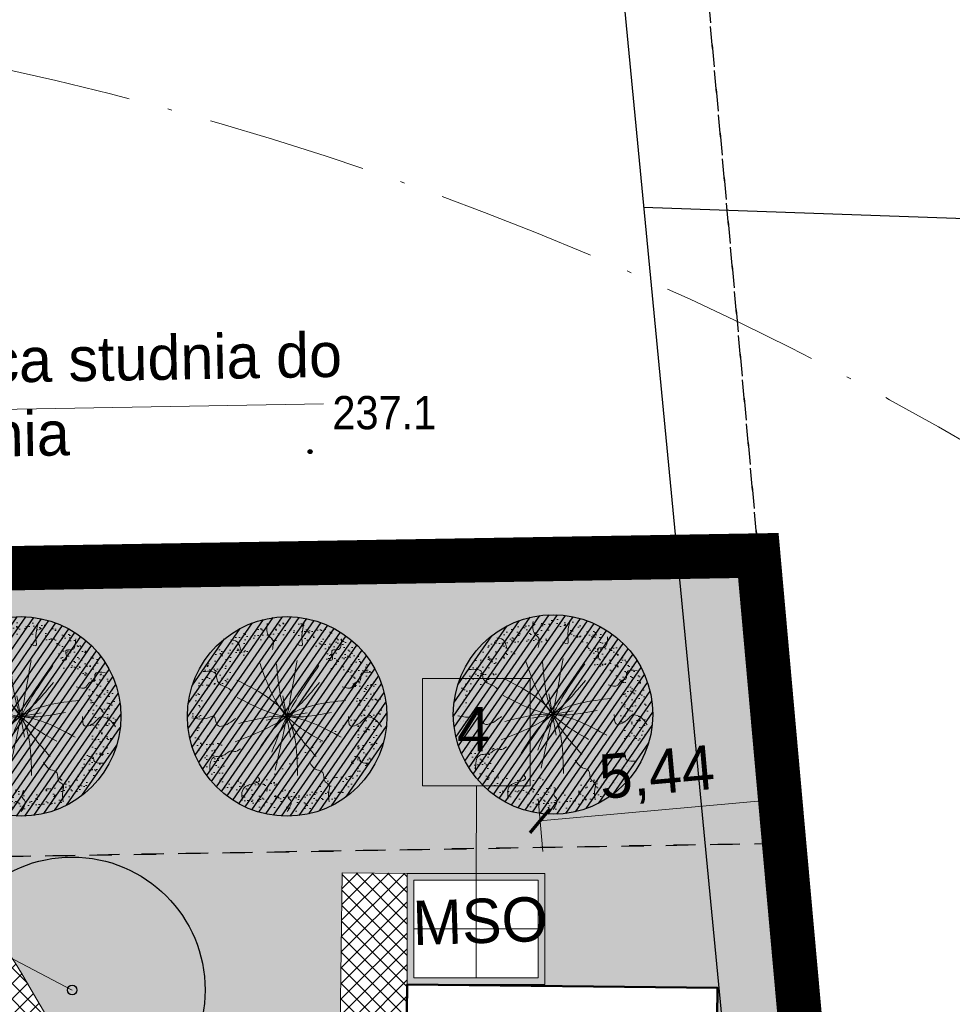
# Model space of a CAD drawing. Extents: x 40810 to 6568062, y -66833 to 5647073.
# Tile 22 of 32: x 6567813 to 6567834, y 5647000 to 5647022. Entities that reach past the tile are written whole.
import ezdxf

# ---------------------------------------------------------------- set-up
doc = ezdxf.new("R2010")
doc.units = 0
doc.header["$MEASUREMENT"] = 0
for name, pattern in [('ACAD_ISO10W100', [18, 12, -3, 0, -3]), ('DGN_STYLE_2191', [1, -0.25, 0.5, -0.25]), ('KTJZ01_05', [2, 1.5, -0.5])]:
    doc.linetypes.add(name, pattern=pattern)
doc.layers.get('0').update_dxf_attribs({"linetype": 'CONTINUOUS'})
doc.layers.get('Defpoints').update_dxf_attribs({"linetype": 'CONTINUOUS'})
for name, color, linetype, lineweight in [('_EKO_DŹ_odwierty', 4, 'CONTINUOUS', 25), ('_Eko_DŹ_odwierty_obszar', 4, 'CONTINUOUS', 25), ('_EKO_DŹ_poziomy', 3, 'CONTINUOUS', 20), ('A_l.wypełnien', 253, 'CONTINUOUS', 9), ('A_wymiarowanie', 176, 'CONTINUOUS', 9), ('l.widokowa', 140, 'CONTINUOUS', 15), ('szraf1', 8, 'CONTINUOUS', 5), ('wymiarowanie', 176, 'CONTINUOUS', 9)]:
    doc.layers.add(name, color=color, linetype=linetype, lineweight=lineweight)
for name, color, linetype in [('BDOT1', 7, 'CONTINUOUS'), ('EWID', 7, 'CONTINUOUS'), ('EWID_BUD', 7, 'CONTINUOUS'), ('P-hatch-taras-zielony', 65, 'CONTINUOUS'), ('PZAG', 7, 'CONTINUOUS'), ('Z-zielen', 62, 'CONTINUOUS'), ('Z-zielen-drzewa', 62, 'CONTINUOUS')]:
    doc.layers.add(name, color=color, linetype=linetype)
doc.layers.add('P-hatch-zielen', color=7, linetype='CONTINUOUS', true_color=0x849724)
doc.styles.get("Standard").update_dxf_attribs({"font": 'GOTHIC.TTF'})
doc.styles.add('STYLE-GEO_140', font='geo_140.shx', dxfattribs={"bigfont": 'geo_140big.shx'})
doc.dimstyles.new('Skala 1-50', dxfattribs={"dimtxt": 1, "dimasz": 0.5, "dimexe": 0.5, "dimexo": 0.5, "dimgap": 0.2, "dimtad": 1, "dimtxsty": 'Standard', "dimblk": 'ARCHTICK', "dimcen": 0.5, "dimclrd": 256, "dimclre": 256, "dimadec": 0, "dimazin": 0, "dimtfac": 1, "dimtdec": 1, "dimtmove": 1, "dimatfit": 3, "dimldrblk": 'ARCHTICK', "dimfxl": 1, "dimlwd": -1, "dimlwe": -1, "dimarcsym": 0})
pattern_1 = [(45, (0, 0), (-0.1767766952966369, 0.1767766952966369), []), (135, (0, 0), (-0.1767766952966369, -0.1767766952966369), [])]

# ---------------------------------------------------------------- blocks, each defined once
blk = doc.blocks.new('801_5')
at = {"layer": 'BDOT1', "linetype": 'Continuous'}
h = blk.add_hatch(color=7, dxfattribs=at)
edge = h.paths.add_edge_path()
edge.add_arc((-0.001712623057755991, -0.003847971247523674), 0.045, 0, 360)
at = {"layer": 'BDOT1', "color": 7, "linetype": 'Continuous'}
blk.add_circle((-0.001712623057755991, -0.003847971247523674), 0.045, dxfattribs=at)
blk = doc.blocks.new('EGBP04_1')
at = {"layer": 'EWID', "color": 92, "linetype": 'Continuous'}
blk.add_circle((-2.328306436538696e-10, 3.899913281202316e-09), 0.5, dxfattribs=at)
blk = doc.blocks.new('_ArchTick')
at = {"color": 0, "linetype": 'ByBlock', "const_width": 0.15}
blk.add_lwpolyline([(-0.5, -0.5), (0.5, 0.5)], dxfattribs=at)
blk = doc.blocks.new('*D286')
at = {"layer": 'Defpoints', "color": 0}
for p in [(6567830.353131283, 5647004.697210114), (6567830.460252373, 5647003.508412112), (6567825.040000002, 5647003.02)]:
    blk.add_point(p, dxfattribs=at)
at = {"layer": 'wymiarowanie'}
for p, q in [((6567830.415379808, 5647004.006394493), (6567830.308258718, 5647005.195192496)), ((6567824.995127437, 5647003.517982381), (6567824.888006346, 5647004.706780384)), ((6567824.932878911, 5647004.208798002), (6567830.353131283, 5647004.697210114))]:
    blk.add_line(p, q, dxfattribs=at)
at = {"layer": 'wymiarowanie', "linetype": 'Continuous', "xscale": 0.5, "yscale": 0.5, "zscale": 0.5}
for p, rotation in [((6567830.353131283, 5647004.697210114), 5.148944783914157), ((6567824.932878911, 5647004.208798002), 185.1489447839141)]:
    blk.add_blockref('_ArchTick', p, dxfattribs=dict(at, rotation=rotation))
at = {"layer": 'wymiarowanie', "color": 0, "linetype": 'Continuous', "insert": (6567827.573808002, 5647005.220932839), "char_height": 1, "attachment_point": 5, "rotation": 5.148944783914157}
blk.add_mtext('5,44', dxfattribs=at)
blk = doc.blocks.new('A$C6C6A0645')
at = {"layer": 'P-hatch-taras-zielony', "lineweight": 5}
h = blk.add_hatch(dxfattribs=at)
h.set_pattern_fill('AR-SAND', color=129, scale=0.005211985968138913, angle=-78.11946695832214, style=0)
h.set_pattern_definition([(319.3805330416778, (-238.6443200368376, 102.3054320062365), (0.2479005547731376, 0.06067476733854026), [0, -0.2012243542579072, 0, -0.2250535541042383, 0, -0.2151247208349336]), (289.3805330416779, (-238.6443200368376, 102.3054320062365), (0.4138390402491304, -0.1523567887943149), [0, -0.1085552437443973, 0, -0.1813666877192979, 0, -0.06950183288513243]), (249.3805330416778, (-238.6778427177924, 102.4647768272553), (0.08560653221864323, -0.4032787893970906), [0, -0.0661922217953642, 0, -0.2382919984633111, 0, -0.3111034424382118]), (239.3805330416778, (-238.6778427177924, 102.4647768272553), (0.1956311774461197, -0.3655194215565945), [0, -0.0330961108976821, 0, -0.1562136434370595, 0, -0.1787189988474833])])
edge = h.paths.add_edge_path()
edge.add_spline(control_points=[(4.344609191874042, 2.29854024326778), (4.239852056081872, 2.299579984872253), (4.135094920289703, 2.300619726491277), (4.007555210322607, 2.265408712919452)], knot_values=[0, 0, 0, 0, 0.200901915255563, 0.200901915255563, 0.200901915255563, 0.200901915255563], degree=3, periodic=0)
edge.add_spline(control_points=[(4.007555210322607, 2.265408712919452), (3.990323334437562, 2.211900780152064), (3.902117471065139, 1.955435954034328), (3.857649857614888, 1.664367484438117), (3.389467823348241, 1.501675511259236), (3.544837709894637, 1.217970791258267), (3.397926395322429, 1.00621705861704), (3.254534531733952, 0.8968923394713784), (3.206195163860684, 0.866667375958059)], knot_values=[2.339544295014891, 2.339544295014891, 2.339544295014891, 2.339544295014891, 2.415302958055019, 2.701715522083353, 2.916319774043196, 2.98729484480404, 3.189753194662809, 3.286634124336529, 3.286634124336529, 3.286634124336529, 3.286634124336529], degree=3, periodic=0)
edge.add_spline(control_points=[(3.206195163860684, 0.866667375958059), (3.244670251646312, 0.8505992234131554), (3.332221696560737, 0.841808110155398), (3.359790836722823, 0.6868656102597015), (3.581782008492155, 0.8117058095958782), (3.606123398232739, 0.638193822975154), (3.62115894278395, 0.5310164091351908)], knot_values=[0, 0, 0, 0, 0.07398957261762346, 0.1244443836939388, 0.2101415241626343, 0.3486032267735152, 0.3486032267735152, 0.3486032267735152, 0.3486032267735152], degree=3, periodic=0)
edge.add_arc((2.172421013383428, 2.155803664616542), 2.17687280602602, 311.7217208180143, 3.759555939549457)
edge = h.paths.add_edge_path()
edge.add_spline(control_points=[(3.62115894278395, 0.5310164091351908), (3.606123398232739, 0.638193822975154), (3.581782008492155, 0.8117058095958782), (3.359790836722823, 0.6868656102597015), (3.332221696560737, 0.841808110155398), (3.244670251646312, 0.8505992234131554), (3.206195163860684, 0.866667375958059)], knot_values=[0, 0, 0, 0, 0.1384617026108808, 0.2241588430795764, 0.2746136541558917, 0.3486032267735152, 0.3486032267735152, 0.3486032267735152, 0.3486032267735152], degree=3, periodic=0)
edge.add_spline(control_points=[(3.206195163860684, 0.866667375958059), (3.102421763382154, 0.8017813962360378), (2.819681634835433, 0.6986057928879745), (2.521411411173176, 0.6628694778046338), (2.348075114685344, 0.5936557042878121)], knot_values=[3.286634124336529, 3.286634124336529, 3.286634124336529, 3.286634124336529, 3.494614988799, 3.808546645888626, 3.808546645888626, 3.808546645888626, 3.808546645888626], degree=3, periodic=0)
edge.add_spline(control_points=[(2.348075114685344, 0.593655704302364), (2.385904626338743, 0.5401912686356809), (2.488663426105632, 0.4539958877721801), (2.617950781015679, 0.4051685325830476), (2.642215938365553, 0.1977856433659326), (2.544941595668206, 0.083040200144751), (2.474543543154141, -1.797525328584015e-06)], knot_values=[0, 0, 0, 0, 0.1059121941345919, 0.1660643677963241, 0.2352088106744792, 0.4163213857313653, 0.4163213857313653, 0.4163213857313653, 0.4163213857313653], degree=3, periodic=0)
edge.add_arc((2.172421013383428, 2.155803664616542), 2.17687280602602, 277.9776847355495, 281.8805330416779)
edge.add_arc((2.172421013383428, 2.155803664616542), 2.17687280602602, 281.8805330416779, 311.7217208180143)
edge = h.paths.add_edge_path()
edge.add_spline(control_points=[(2.474543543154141, -1.797525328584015e-06), (2.544941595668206, 0.083040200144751), (2.642215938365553, 0.1977856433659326), (2.617950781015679, 0.4051685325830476), (2.488663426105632, 0.4539958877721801), (2.385904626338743, 0.5401912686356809), (2.348075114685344, 0.593655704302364)], knot_values=[0, 0, 0, 0, 0.1811125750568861, 0.2502570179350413, 0.3104091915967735, 0.4163213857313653, 0.4163213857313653, 0.4163213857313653, 0.4163213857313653], degree=3, periodic=0)
edge.add_spline(control_points=[(2.348075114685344, 0.5936557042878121), (2.32882449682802, 0.5859688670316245), (2.188643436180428, 0.5254727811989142), (1.975819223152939, 0.3725573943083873), (1.672758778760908, 0.5380361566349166), (1.417404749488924, 0.4748820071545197), (1.114230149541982, 0.5836629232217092), (1.0859333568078, 0.8247965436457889), (1.015688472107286, 0.9601815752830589), (0.9996707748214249, 0.9856008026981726)], knot_values=[3.808546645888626, 3.808546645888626, 3.808546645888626, 3.808546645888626, 3.843411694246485, 4.063422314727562, 4.209397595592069, 4.38226876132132, 4.507522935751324, 4.708265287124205, 4.758263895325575, 4.758263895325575, 4.758263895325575, 4.758263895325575], degree=3, periodic=0)
edge.add_spline(control_points=[(0.9996707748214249, 0.9856008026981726), (0.9742235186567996, 0.9753467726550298), (0.9176547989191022, 0.9430040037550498), (0.9120265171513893, 0.8002119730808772), (0.7032821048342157, 0.8205952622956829), (0.5892920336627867, 0.7708249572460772), (0.5188120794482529, 0.7400520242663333)], knot_values=[0, 0, 0, 0, 0.04391697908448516, 0.1088246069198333, 0.1938589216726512, 0.331601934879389, 0.331601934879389, 0.331601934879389, 0.331601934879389], degree=3, periodic=0)
edge.add_arc((2.172421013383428, 2.155803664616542), 2.17687280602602, 220.5687720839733, 277.9776847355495)
edge = h.paths.add_edge_path()
edge.add_spline(control_points=[(0.5188120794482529, 0.7400520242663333), (0.5892920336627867, 0.7708249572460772), (0.7032821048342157, 0.8205952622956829), (0.9120265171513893, 0.8002119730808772), (0.9176547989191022, 0.9430040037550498), (0.9742235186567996, 0.9753467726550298), (0.9996707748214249, 0.9856008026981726)], knot_values=[0, 0, 0, 0, 0.1377430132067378, 0.2227773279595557, 0.2876849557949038, 0.331601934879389, 0.331601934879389, 0.331601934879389, 0.331601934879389], degree=3, periodic=0)
edge.add_spline(control_points=[(0.9996707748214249, 0.9856008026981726), (0.9522939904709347, 1.060785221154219), (0.8401889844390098, 1.166715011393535), (0.4258883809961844, 1.22098185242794), (0.5541829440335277, 1.795720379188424), (0.7973674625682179, 2.150314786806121), (0.6487057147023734, 2.298346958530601), (0.6047653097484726, 2.378675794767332), (0.5927916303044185, 2.405354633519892)], knot_values=[4.758263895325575, 4.758263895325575, 4.758263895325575, 4.758263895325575, 4.90614865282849, 5.013450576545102, 5.410854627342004, 5.57422102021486, 5.679343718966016, 5.729666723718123, 5.729666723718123, 5.729666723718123, 5.729666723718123], degree=3, periodic=0)
edge.add_spline(control_points=[(0.5927916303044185, 2.405354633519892), (0.5279954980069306, 2.419452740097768), (0.4049234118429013, 2.804828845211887), (0.1760691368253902, 2.721808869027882), (0.05948458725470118, 2.679516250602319)], knot_values=[0, 0, 0, 0, 0.1786739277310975, 0.3642147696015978, 0.3642147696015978, 0.3642147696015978, 0.3642147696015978], degree=3, periodic=0)
edge.add_arc((2.172421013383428, 2.155803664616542), 2.17687280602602, 166.0792107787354, 220.5687720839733)
edge = h.paths.add_edge_path()
edge.add_spline(control_points=[(0.05948458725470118, 2.679516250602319), (0.1760691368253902, 2.721808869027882), (0.4049234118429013, 2.804828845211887), (0.5279954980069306, 2.419452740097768), (0.5927916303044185, 2.405354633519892)], knot_values=[0, 0, 0, 0, 0.1855408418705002, 0.3642147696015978, 0.3642147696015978, 0.3642147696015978, 0.3642147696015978], degree=3, periodic=0)
edge.add_spline(control_points=[(0.5927916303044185, 2.405354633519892), (0.5475404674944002, 2.506179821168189), (0.520392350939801, 2.735122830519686), (0.441939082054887, 3.030537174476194), (0.5960681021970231, 3.267545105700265), (0.7955748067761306, 3.256964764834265), (0.9753814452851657, 3.238068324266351), (1.050632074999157, 3.259132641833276)], knot_values=[5.729666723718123, 5.729666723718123, 5.729666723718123, 5.729666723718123, 5.919848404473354, 6.123889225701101, 6.239569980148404, 6.332677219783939, 6.468282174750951, 6.468282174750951, 6.468282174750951, 6.468282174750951], degree=3, periodic=0)
edge.add_spline(control_points=[(1.050632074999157, 3.259132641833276), (1.025965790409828, 3.280392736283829), (0.9168468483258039, 3.340718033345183), (0.8898117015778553, 3.651706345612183), (0.6468690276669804, 3.594827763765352), (0.511674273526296, 3.563175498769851)], knot_values=[0, 0, 0, 0, 0.05586705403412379, 0.2107448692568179, 0.4050750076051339, 0.4050750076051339, 0.4050750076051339, 0.4050750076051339], degree=3, periodic=0)
edge.add_arc((2.172421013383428, 2.155803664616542), 2.17687280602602, 139.7209533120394, 166.0792107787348)
edge = h.paths.add_edge_path()
edge.add_spline(control_points=[(1.050632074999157, 3.259132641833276), (1.093099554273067, 3.271020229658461), (1.15452384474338, 3.312936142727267), (1.148685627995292, 3.428868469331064), (1.279244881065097, 3.534028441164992), (1.217834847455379, 3.708823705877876), (1.294213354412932, 3.789966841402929), (1.390235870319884, 3.89197941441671), (1.507700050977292, 3.967194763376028), (1.640013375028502, 4.023090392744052)], knot_values=[6.468282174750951, 6.468282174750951, 6.468282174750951, 6.468282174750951, 6.544810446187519, 6.613006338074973, 6.632622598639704, 6.825048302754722, 6.825048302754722, 6.825048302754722, 7.066964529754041, 7.066964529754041, 7.066964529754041, 7.066964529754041], degree=3, periodic=0)
edge.add_spline(control_points=[(1.640013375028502, 4.023090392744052), (1.614912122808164, 4.100765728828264), (1.610454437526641, 4.179229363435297), (1.605996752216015, 4.25769299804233)], knot_values=[0, 0, 0, 0, 0.1391398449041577, 0.1391398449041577, 0.1391398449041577, 0.1391398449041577], degree=3, periodic=0)
edge.add_arc((2.172421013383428, 2.155803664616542), 2.17687280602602, 105.0819831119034, 139.7209533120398)
edge.add_spline(control_points=[(0.511674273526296, 3.563175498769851), (0.6468690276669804, 3.594827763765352), (0.8898117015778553, 3.651706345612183), (0.9168468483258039, 3.340718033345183), (1.025965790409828, 3.280392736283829), (1.050632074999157, 3.259132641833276)], knot_values=[0, 0, 0, 0, 0.1943301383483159, 0.3492079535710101, 0.4050750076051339, 0.4050750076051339, 0.4050750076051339, 0.4050750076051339], degree=3, periodic=0)
edge = h.paths.add_edge_path()
edge.add_spline(control_points=[(2.5028215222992, 3.793813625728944), (2.503699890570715, 3.796582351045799), (2.520050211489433, 3.845408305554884), (2.577435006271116, 3.926177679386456), (2.791773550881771, 3.968090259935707), (2.737982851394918, 4.143432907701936), (2.699823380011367, 4.267822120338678)], knot_values=[0, 0, 0, 0, 0.004969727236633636, 0.08801389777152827, 0.1589231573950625, 0.3320291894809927, 0.3320291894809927, 0.3320291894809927, 0.3320291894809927], degree=3, periodic=0)
edge.add_arc((2.172421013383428, 2.155803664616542), 2.17687280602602, 75.97913453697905, 101.8805330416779)
edge.add_arc((2.172421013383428, 2.155803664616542), 2.17687280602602, 101.8805330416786, 105.081983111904)
edge.add_spline(control_points=[(1.605996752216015, 4.25769299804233), (1.610454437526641, 4.179229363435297), (1.614912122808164, 4.100765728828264), (1.640013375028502, 4.023090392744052)], knot_values=[0, 0, 0, 0, 0.1391398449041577, 0.1391398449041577, 0.1391398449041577, 0.1391398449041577], degree=3, periodic=0)
edge.add_spline(control_points=[(1.640013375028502, 4.023090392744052), (1.692114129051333, 4.045100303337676), (1.885445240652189, 4.11267102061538), (2.182437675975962, 4.161193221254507), (2.385491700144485, 3.973029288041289), (2.465107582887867, 3.845577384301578), (2.5028215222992, 3.793813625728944)], knot_values=[0.2419162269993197, 0.2419162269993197, 0.2419162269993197, 0.2419162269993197, 0.3371750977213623, 0.5804352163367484, 0.7045318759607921, 0.8060522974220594, 0.8060522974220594, 0.8060522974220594, 0.8060522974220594], degree=3, periodic=0)
edge = h.paths.add_edge_path()
edge.add_spline(control_points=[(2.5028215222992, 3.793813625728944), (2.559871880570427, 3.715509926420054), (2.704306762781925, 3.561311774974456), (3.152077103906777, 3.833307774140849), (3.174217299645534, 3.231579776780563), (3.728070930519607, 3.461884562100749), (3.615544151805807, 3.030110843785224), (3.646848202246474, 2.858711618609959)], knot_values=[0.8060522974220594, 0.8060522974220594, 0.8060522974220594, 0.8060522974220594, 0.9596235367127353, 1.167461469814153, 1.394900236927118, 1.562469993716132, 1.836610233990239, 1.836610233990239, 1.836610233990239, 1.836610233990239], degree=3, periodic=0)
edge.add_spline(control_points=[(3.646848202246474, 2.858711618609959), (3.716127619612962, 2.863654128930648), (3.806845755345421, 2.883676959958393), (3.873964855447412, 3.0771613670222), (4.015593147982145, 3.099605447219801), (4.125575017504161, 3.117034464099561)], knot_values=[0, 0, 0, 0, 0.1067282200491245, 0.1557493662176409, 0.3261141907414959, 0.3261141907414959, 0.3261141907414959, 0.3261141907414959], degree=3, periodic=0)
edge.add_arc((2.172421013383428, 2.155803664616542), 2.17687280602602, 26.20377578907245, 75.97913453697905)
edge.add_spline(control_points=[(2.699823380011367, 4.267822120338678), (2.737982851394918, 4.143432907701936), (2.791773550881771, 3.968090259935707), (2.577435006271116, 3.926177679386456), (2.520050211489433, 3.845408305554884), (2.503699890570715, 3.796582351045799), (2.5028215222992, 3.793813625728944)], knot_values=[0, 0, 0, 0, 0.1731060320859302, 0.2440152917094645, 0.3270594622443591, 0.3320291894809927, 0.3320291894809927, 0.3320291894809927, 0.3320291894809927], degree=3, periodic=0)
edge = h.paths.add_edge_path()
edge.add_spline(control_points=[(3.646848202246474, 2.858711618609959), (3.65595329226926, 2.808858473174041), (3.712418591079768, 2.67559544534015), (4.137935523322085, 2.736935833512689), (4.063967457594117, 2.440578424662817), (4.007555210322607, 2.265408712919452)], knot_values=[1.836610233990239, 1.836610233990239, 1.836610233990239, 1.836610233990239, 1.916346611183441, 2.091532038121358, 2.339544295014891, 2.339544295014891, 2.339544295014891, 2.339544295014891], degree=3, periodic=0)
edge.add_spline(control_points=[(4.007555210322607, 2.265408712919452), (4.135094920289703, 2.300619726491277), (4.239852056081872, 2.299579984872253), (4.344609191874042, 2.29854024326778)], knot_values=[0, 0, 0, 0, 0.200901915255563, 0.200901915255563, 0.200901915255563, 0.200901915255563], degree=3, periodic=0)
edge.add_arc((2.172421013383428, 2.155803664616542), 2.17687280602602, 3.759555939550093, 26.20377578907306)
edge.add_spline(control_points=[(4.125575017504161, 3.117034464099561), (4.015593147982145, 3.099605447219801), (3.873964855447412, 3.0771613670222), (3.806845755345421, 2.883676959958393), (3.716127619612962, 2.863654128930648), (3.646848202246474, 2.858711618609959)], knot_values=[0, 0, 0, 0, 0.170364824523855, 0.2193859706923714, 0.3261141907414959, 0.3261141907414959, 0.3261141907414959, 0.3261141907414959], degree=3, periodic=0)
at = {"layer": 'P-hatch-taras-zielony', "color": 129, "lineweight": 5}
for points in [[(1.605996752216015, 4.25769299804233), (1.702382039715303, 3.897504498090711), (1.763254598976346, 3.787553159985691), (1.592532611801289, 3.657209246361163), (1.727594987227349, 3.374008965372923), (1.840778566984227, 3.284506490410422)], [(2.699823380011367, 4.267822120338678), (2.70675252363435, 3.96715988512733), (2.594998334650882, 3.915319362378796), (2.505595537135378, 3.802083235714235), (2.462323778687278, 3.60412293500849), (2.428560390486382, 3.540362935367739)], [(3.559174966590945, 3.833805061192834), (3.521383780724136, 3.638069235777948), (3.429603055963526, 3.580988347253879), (3.339723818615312, 3.514865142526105)], [(0.511674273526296, 3.563175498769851), (0.8492417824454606, 3.557493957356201), (0.9747922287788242, 3.319507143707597), (1.066100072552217, 3.24428718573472), (1.097487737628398, 3.184791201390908), (1.099866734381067, 3.128634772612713), (1.191650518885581, 3.006300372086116)], [(2.698190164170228, 3.47705043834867), (2.172421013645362, 2.155803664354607), (0.9234619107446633, 1.590109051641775)], [(1.318621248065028, 3.16521219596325), (2.170963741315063, 2.166610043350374), (3.107444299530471, 1.625022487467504)], [(1.745541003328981, 3.184966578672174), (2.172421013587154, 2.15580366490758), (2.015824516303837, 0.8378618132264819)], [(2.511589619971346, 1.191924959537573), (2.172421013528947, 2.155803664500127), (2.314429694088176, 3.365266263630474)], [(3.193485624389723, 3.050884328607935), (2.172421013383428, 2.155803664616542), (1.82179135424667, 1.221969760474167)], [(4.125575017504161, 3.117034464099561), (3.853807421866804, 2.999789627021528), (3.812911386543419, 2.925085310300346), (3.572756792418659, 2.855677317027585)], [(0.05948458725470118, 2.679516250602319), (0.3817860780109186, 2.684837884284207), (0.6271773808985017, 2.415404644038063), (0.6576118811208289, 2.450135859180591)], [(1.133199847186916, 2.643635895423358), (2.172421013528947, 2.155803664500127), (2.862310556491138, 0.9404010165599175)], [(3.279342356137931, 2.680634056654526), (2.172421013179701, 2.155803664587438), (1.449906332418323, 1.285375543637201)], [(3.479091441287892, 1.731158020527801), (2.172421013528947, 2.155803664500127), (1.294858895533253, 2.291470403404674)], [(4.344609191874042, 2.29854024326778), (3.937517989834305, 2.243086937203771), (3.82909161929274, 2.220276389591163), (3.831468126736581, 2.343532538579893)], [(0.9163193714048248, 2.117406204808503), (2.172421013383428, 2.155803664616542), (3.474118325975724, 2.245624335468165)], [(0.063364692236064, 1.616677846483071), (0.3347249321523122, 1.607893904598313), (0.3865587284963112, 1.675455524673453), (0.5458697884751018, 1.680642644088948)], [(0.5188120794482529, 0.7400520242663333), (0.7484710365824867, 0.8073096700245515), (0.8930390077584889, 0.837723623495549), (0.9372642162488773, 0.9414553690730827), (1.131764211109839, 1.048474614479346), (1.157441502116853, 1.195518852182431), (1.283935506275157, 1.401544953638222)], [(4.20520868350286, 1.376990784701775), (3.933252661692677, 1.411217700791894), (3.901388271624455, 1.51782796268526), (3.684536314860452, 1.472207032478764), (3.647441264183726, 1.558832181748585)], [(3.62115894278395, 0.5310164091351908), (3.516201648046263, 0.7474648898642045), (3.367828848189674, 0.7351365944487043), (3.323601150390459, 0.8108174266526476), (3.187115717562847, 0.8765330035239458), (3.141458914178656, 1.09355547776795)], [(2.474543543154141, -1.797525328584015e-06), (2.624544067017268, 0.2765949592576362), (2.599813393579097, 0.3941483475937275), (2.512310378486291, 0.451282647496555), (2.319706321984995, 0.6940489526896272), (2.516108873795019, 0.7920246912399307)], [(1.601705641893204, 0.05507541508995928), (1.573093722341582, 0.2064773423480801), (1.603052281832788, 0.2883230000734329), (1.655362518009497, 0.3087716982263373), (1.66677422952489, 0.4339286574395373)]]:
    blk.add_spline(points, degree=3, dxfattribs=at)
blk = doc.blocks.new('A$C08a30843')
at = {"layer": 'P-hatch-zielen', "true_color": 0x598c2b, "transparency": 33554559}
h = blk.add_hatch(dxfattribs=at)
h.set_pattern_fill('ANSI31', color=77, scale=4.999999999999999, angle=8.453181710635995)
h.set_pattern_definition([(53.453181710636, (111784.2425639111, 9785.73925920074), (-12.75350736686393, 9.45323621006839), [])])
edge = h.paths.add_edge_path()
edge.add_arc((0.431200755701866, 0.06408321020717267), 225.0000000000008, 0, 360)
at = {"color": 7, "lineweight": 15}
for p, q in [((-7.757152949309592, 46.58140054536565), (6.124366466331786, -46.82405842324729)), ((-47.51912287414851, -7.062088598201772), (45.88633637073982, 6.819430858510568))]:
    blk.add_line(p, q, dxfattribs=at)
at = {"color": 77, "true_color": 0x598c2b}
blk.add_circle((0.431200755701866, 0.06408321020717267), 225.0000000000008, dxfattribs=at)
at = {"layer": 'Z-zielen', "extrusion": (-0.04949115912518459, -0.004600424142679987, 0.9987639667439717), "xscale": 98.55591359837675, "yscale": 98.55591359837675, "zscale": 98.55591359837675, "rotation": 158.5946450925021}
blk.add_blockref('A$C6C6A0645', (276.8791819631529, 119.6710239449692), dxfattribs=at)

msp = doc.modelspace()

# ---------------------------------------------------------------- hatches: boundary and pattern name
at = {"layer": 'A_l.wypełnien', "linetype": 'Continuous'}
h = msp.add_hatch(dxfattribs=at)
h.set_pattern_fill('ANSI37', color=40, scale=2, style=0)
h.set_pattern_definition(pattern_1)
h.paths.add_polyline_path([(6567818.824134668, 5646991.300187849, 0.131001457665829), (6567820.303639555, 5646991.746975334), (6567820.330124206, 5646991.746644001), (6567820.330337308, 5646991.763677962, 0.2570744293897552), (6567821.72588118, 5646994.29857846, 0.2504167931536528), (6567820.3932506, 5646996.792547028), (6567820.471388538, 5647003.038372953), (6567821.94, 5647003.02), (6567821.94, 5647000.52), (6567821.790000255, 5646988.530020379), (6567820.527201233, 5646988.545818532), (6567820.403458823, 5646988.729935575), (6567820.266953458, 5646988.854524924)])
h.paths.add_polyline_path([(6567820.330337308, 5646991.763677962), (6567820.3932506, 5646996.792547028, -0.2504167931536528), (6567821.72588118, 5646994.29857846, -0.2570744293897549)])
h.paths.add_polyline_path([(6567818.547591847, 5646991.768944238), (6567820.303639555, 5646991.746975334, -0.131001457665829), (6567818.824134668, 5646991.300187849), (6567818.547591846, 5646991.768944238)])
at = {"layer": 'szraf1', "true_color": 0xc7c8ca}
h = msp.add_hatch(dxfattribs=at)
h.set_pattern_fill('ANSI37', color=9, scale=2, style=0)
h.set_pattern_definition(pattern_1)
h.paths.add_polyline_path([(6567823.290277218, 5646949.789298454), (6567823.249822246, 5646947.075506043), (6567815.664571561, 5646947.380083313, 0.1966573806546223), (6567818.004233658, 5646952.370491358), (6567818.831690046, 5646976.873305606, 0.1608154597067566), (6567817.350105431, 5646983.958499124), (6567809.203317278, 5646997.767785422, 0.2654325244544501), (6567799.729148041, 5647003.178499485), (6567753.06303861, 5647002.389708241, 0.2081719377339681), (6567747.979839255, 5647000.074529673), (6567747.209997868, 5647008.789999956), (6567747.350053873, 5647008.792367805, 0.1638587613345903), (6567751.584473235, 5647007.366387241), (6567799.729148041, 5647008.178499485, -0.2744804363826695), (6567813.50975784, 5647000.308369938), (6567821.656545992, 5646986.49908364, -0.14264435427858), (6567823.866820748, 5646977.829202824), (6567822.996147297, 5646952.046635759, 0.08184528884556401)])
at = {"layer": 'szraf1', "linetype": 'Continuous'}
h = msp.add_hatch(dxfattribs=at)
h.set_pattern_fill('ANSI37', color=40, scale=2, style=0)
h.set_pattern_definition(pattern_1)
h.paths.add_polyline_path([(6567813.016186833, 5646947.486426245), (6567815.626365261, 5646947.346295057, 0.2076535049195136), (6567818.004235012, 5646952.370531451), (6567818.869669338, 5646977.997956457, 0.1426443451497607), (6567817.350105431, 5646983.958499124), (6567812.569733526, 5646992.06151138), (6567801.528724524, 5646992.601878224, -0.3950589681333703), (6567800.577751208, 5646993.583748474), (6567800.415611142, 5647003.157058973), (6567796.415598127, 5647003.123956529), (6567796.571625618, 5646993.911553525, -0.4191824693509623), (6567795.571769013, 5646992.894619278), (6567776.232098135, 5646993.83994063), (6567775.170294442, 5646972.144708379), (6567787.446400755, 5646971.543893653), (6567787.304639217, 5646968.64736061), (6567797.092923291, 5646968.168304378), (6567797.23468483, 5646971.06483742), (6567815.62616289, 5646970.164725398, -0.3999617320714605), (6567817.052837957, 5646968.666518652), (6567816.505089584, 5646952.421157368, -0.299344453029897)])
h.paths.add_polyline_path([(6567795.834244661, 5646973.135771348), (6567797.332451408, 5646973.062446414), (6567797.308009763, 5646972.563044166), (6567815.631408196, 5646971.666264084, 0.418656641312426), (6567817.203878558, 5646973.113844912), (6567817.370523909, 5646978.048582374, 0.1426443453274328), (6567816.058173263, 5646983.196323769), (6567812.161408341, 5646989.801570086, 0.2970977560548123), (6567811.150230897, 5646990.629188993), (6567801.519085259, 5646991.100554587, 0.414213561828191), (6567800.471397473, 5646990.150633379), (6567800.448321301, 5646989.679131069), (6567794.594661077, 5646989.965619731), (6567794.666620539, 5646991.435926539), (6567781.462425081, 5646992.082163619), (6567777.656979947, 5646992.268408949), (6567776.741826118, 5646973.569590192), (6567787.519725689, 5646973.042100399), (6567787.537144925, 5646973.529311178), (6567789.041762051, 5646973.455672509), (6567788.876113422, 5646970.072245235), (6567795.668041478, 5646969.739836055)], flags=16)
at = {"layer": 'wymiarowanie', "linetype": 'Continuous', "true_color": 0xffffff}
msp.add_hatch(color=7, dxfattribs=at).paths.add_polyline_path([(6567822.283521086, 5647004.996846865), (6567824.711341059, 5647004.996846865), (6567824.711341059, 5647007.416312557), (6567822.283521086, 5647007.416312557)])
at = {"layer": 'wymiarowanie', "linetype": 'Continuous'}
h = msp.add_hatch(color=7, dxfattribs=at)
h.paths.add_polyline_path([(6567821.94, 5647003.02), (6567825.040000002, 5647003.02), (6567825.040000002, 5647000.52), (6567821.94, 5647000.52)])
h.paths.add_polyline_path([(6567822.090000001, 5647002.869999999), (6567824.890000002, 5647002.869999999), (6567824.890000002, 5647000.67), (6567822.090000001, 5647000.67)], flags=16)
at = {"layer": 'Z-zielen', "linetype": 'Continuous'}
h = msp.add_hatch(dxfattribs=at)
h.set_pattern_fill('STIPPLE', color=256, style=0)
h.set_pattern_definition([(0, (0.0400000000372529, 0.01999999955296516), (0, 1), [0, -1]), (0, (0.3600000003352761, 0.0400000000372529), (0, 1), [0, -1]), (0, (0.1799999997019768, 0.2599999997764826), (0, 1), [0, -1]), (0, (0.400000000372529, 0.4199999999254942), (0, 1), [0, -1]), (0, (0.1399999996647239, 0.4800000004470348), (0, 1), [0, -1]), (0, (0.2199999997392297, 0.7199999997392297), (0, 1), [0, -1]), (0, (0.0800000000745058, 0.900000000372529), (0, 1), [0, -1]), (0, (0.400000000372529, 0.8799999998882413), (0, 1), [0, -1]), (0, (0.6399999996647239, 0.9199999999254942), (0, 1), [0, -1]), (0, (0.7599999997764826, 0.6799999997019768), (0, 1), [0, -1]), (0, (0.9599999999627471, 0.6600000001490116), (0, 1), [0, -1]), (0, (0.9599999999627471, 0.2999999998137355), (0, 1), [0, -1]), (0, (0.7800000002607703, 0.1799999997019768), (0, 1), [0, -1]), (0, (0.5, 0.2400000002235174), (0, 1), [0, -1]), (0, (0.6799999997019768, 0.4199999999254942), (0, 1), [0, -1]), (0, (0.5, 0.599999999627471), (0, 1), [0, -1]), (0, (0.9199999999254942, 0.0400000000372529), (0, 1), [0, -1])])
h.paths.add_polyline_path([(6567834.600000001, 5646957.495000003), (6567823.191362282, 5646957.827383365), (6567823.444938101, 5646965.336324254), (6567828.442089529, 5646965.167571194), (6567828.863972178, 5646977.660449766), (6567823.866820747, 5646977.829202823, 0.1426547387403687), (6567821.656545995, 5646986.499083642), (6567813.2373845, 5647000.769395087, 0.2607595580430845), (6567799.458200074, 5647008.176205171), (6567751.703012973, 5647007.367391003), (6567753.913369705, 5647007.404827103), (6567751.011241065, 5647008.834453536), (6567829.898409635, 5647009.741269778)])
h.paths.add_polyline_path([(6567821.79, 5646988.53), (6567828.8, 5646988.46), (6567828.94, 5647000.44), (6567821.94, 5647000.52)], flags=16)
h.paths.add_polyline_path([(6567821.940000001, 5647003.02), (6567820.471388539, 5647003.038372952), (6567820.303639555, 5646991.746975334), (6567818.547591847, 5646991.768944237), (6567820.448493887, 5646988.546803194), (6567821.790000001, 5646988.53)], flags=16)
h.paths.add_polyline_path([(6567829.530103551, 5646985.826366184, 0.9999999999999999), (6567825.131237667, 5646985.826366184, 0.9999999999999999)], flags=16)
h.paths.add_polyline_path([(6567821.94, 5647003.02), (6567825.040000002, 5647003.02), (6567825.040000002, 5647000.52), (6567821.94, 5647000.52)], flags=16)
edge = h.paths.add_edge_path()
edge.add_arc((6567747.431800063, 5647001.680976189), 7.111861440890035, 279.14085864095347, 5.919009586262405, ccw=False)
edge.add_line((6567748.561161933, 5646994.662188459), (6567748.005706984, 5647000.103134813))
edge.add_arc((6567753.177665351, 5646995.400115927), 6.990532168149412, 91.00105870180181, 137.7187995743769, ccw=False)
edge.add_line((6567753.055534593, 5647002.389581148), (6567754.503133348, 5647002.41409866))

# ---------------------------------------------------------------- linework, layer by layer
at = {"layer": '_EKO_DŹ_odwierty'}
msp.add_circle((6567814.379358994, 5647000.39276224), 0.1078126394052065, dxfattribs=at)
at = {"layer": '_Eko_DŹ_odwierty_obszar'}
msp.add_circle((6567814.379358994, 5647000.39276224), 3, dxfattribs=at)
at = {"layer": '_EKO_DŹ_poziomy'}
msp.add_lwpolyline([(6567814.379358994, 5647000.39276224), (6567810.624315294, 5647002.361580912), (6567807.181269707, 5647002.610748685), (6567793.001358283, 5647002.636231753), (6567782.340941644, 5647002.409715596), (6567780.741171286, 5647002.225671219), (6567779.63690502, 5647001.390392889), (6567779.297130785, 5646999.592420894), (6567780.59437845, 5646996.916505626), (6567781.332513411, 5646996.717429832)], dxfattribs=at)
at = {"layer": 'EWID', "color": 92, "linetype": 'DGN_STYLE_2191'}
for p, q in [((6567830.442964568, 5647003.700267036), (6567827.743316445, 5647033.660158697)), ((6567827.743316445, 5647033.660158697), (6567830.442964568, 5647003.700267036)), ((6567747.783237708, 5647002.30028596), (6567830.442964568, 5647003.700267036)), ((6567830.442964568, 5647003.700267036), (6567747.783237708, 5647002.30028596)), ((6567830.442964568, 5647003.700267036), (6567834.602388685, 5646957.540215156)), ((6567834.602388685, 5646957.540215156), (6567830.442964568, 5647003.700267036))]:
    msp.add_line(p, q, dxfattribs=at)
at = {"layer": 'EWID_BUD', "color": 7, "linetype": 'Continuous', "lineweight": 50}
msp.add_lwpolyline([(6567821.79, 5646988.53), (6567828.8, 5646988.46), (6567828.94, 5647000.44), (6567821.94, 5647000.52)], close=True, dxfattribs=at)
at = {"layer": 'l.widokowa', "color": 5, "linetype": 'Continuous'}
for p in [(6567820.330124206, 5646991.746644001), (6567821.94, 5647003.02)]:
    msp.add_line(p, (6567820.471388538, 5647003.038372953), dxfattribs=at)
at = {"layer": 'l.widokowa', "color": 5}
msp.add_line((6567821.656545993, 5646986.49908364), (6567813.50975784, 5647000.308369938), dxfattribs=at)
at = {"layer": 'l.widokowa', "color": 5, "linetype": 'Continuous'}
msp.add_arc((6567799.979549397, 5646992.625703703), 15.55923844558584, 29.58859523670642, 91.9201909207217, dxfattribs=at)
at = {"layer": 'PZAG', "color": 53, "linetype": 'Continuous'}
msp.add_line((6567859.37, 5647016.91), (6567827.27, 5647018.04), dxfattribs=at)
msp.add_lwpolyline([(6567825.77, 5647033.63), (6567833.97, 5646948.51)], dxfattribs=at)
at = {"layer": 'szraf1', "color": 7, "linetype": 'Continuous'}
for points in [[(6567823.490000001, 5647001.77), (6567823.490000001, 5647002.869999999), (6567822.090000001, 5647002.869999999), (6567822.090000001, 5647001.77), (6567823.490000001, 5647001.77)], [(6567824.890000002, 5647001.77), (6567824.890000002, 5647002.869999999), (6567823.490000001, 5647002.869999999), (6567823.490000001, 5647001.77), (6567824.890000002, 5647001.77)], [(6567823.490000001, 5647000.67), (6567823.490000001, 5647001.77), (6567822.090000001, 5647001.77), (6567822.090000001, 5647000.67), (6567823.490000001, 5647000.67)], [(6567824.890000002, 5647000.67), (6567824.890000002, 5647001.77), (6567823.490000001, 5647001.77), (6567823.490000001, 5647000.67), (6567824.890000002, 5647000.67)]]:
    msp.add_lwpolyline(points, dxfattribs=at)
at = {"layer": 'wymiarowanie', "linetype": 'Continuous'}
msp.add_line((6567820.051692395, 5647013.611529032), (6567807.895063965, 5647013.405636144), dxfattribs=at)
at = {"layer": 'wymiarowanie', "color": 7, "linetype": 'Continuous'}
msp.add_line((6567823.497431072, 5647004.996846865), (6567823.49, 5647002.869999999), dxfattribs=at)
at = {"layer": 'wymiarowanie', "color": 30, "linetype": 'KTJZ01_05', "const_width": 1}
msp.add_lwpolyline([(6567786.84, 5647009.460000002), (6567747.210000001, 5647008.789999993), (6567747.783237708, 5647002.30028596), (6567752.41, 5646949.92), (6567823.249822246, 5646947.075506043), (6567823.41, 5646957.820000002), (6567834.6, 5646957.54), (6567830.44, 5647003.7), (6567829.857942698, 5647010.192665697), (6567786.84, 5647009.460000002)], dxfattribs=at)
at = {"layer": 'wymiarowanie', "color": 7, "linetype": 'Continuous'}
for points in [[(6567822.283521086, 5647004.996846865), (6567824.711341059, 5647004.996846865), (6567824.711341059, 5647007.416312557), (6567822.283521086, 5647007.416312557)], [(6567821.94, 5647003.02), (6567825.040000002, 5647003.02), (6567825.040000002, 5647000.52), (6567821.94, 5647000.52)], [(6567822.090000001, 5647002.869999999), (6567824.890000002, 5647002.869999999), (6567824.890000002, 5647000.67), (6567822.090000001, 5647000.67)]]:
    msp.add_lwpolyline(points, close=True, dxfattribs=at)
at = {"layer": 'wymiarowanie', "color": 1, "linetype": 'ACAD_ISO10W100', "ltscale": 0.3}
msp.add_arc((6567796.86, 5646947.89), 75, 29.26094233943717, 153.7692888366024, dxfattribs=at)

# ---------------------------------------------------------------- block references
at = {"layer": 'BDOT1', "color": 7, "linetype": 'Continuous'}
msp.add_blockref('801_5', (6567819.75, 5647012.54), dxfattribs=at)
at = {"layer": 'EWID', "color": 92, "linetype": 'Continuous', "xscale": 0.5, "yscale": 0.5, "zscale": 0.5}
msp.add_blockref('EGBP04_1', (6567830.44, 5647003.7), dxfattribs=at)
at = {"layer": 'Z-zielen-drzewa', "zscale": 0.01, "rotation": 1.893763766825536}
for p, xscale, yscale in [((6567825.223471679, 5647006.607151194, -0.0004387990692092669), 0.01000000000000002, 0.01000000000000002), ((6567813.225139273, 5647006.562755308, 0.0001867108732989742), 0.01000000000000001, 0.01000000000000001), ((6567819.225139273, 5647006.562755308, 0.0001867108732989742), 0.01000000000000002, 0.01000000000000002)]:
    msp.add_blockref('A$C08a30843', p, dxfattribs=dict(at, xscale=xscale, yscale=yscale))

# ---------------------------------------------------------------- texts
at = {"layer": 'A_wymiarowanie', "color": 1, "linetype": 'ByBlock', "insert": (6567822.043694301, 5647002.403862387), "char_height": 0.9999999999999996, "width": 20.30580879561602, "attachment_point": 1, "rotation": 1.8054425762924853}
msp.add_mtext('{\\fCentury Gothic|b0|i0|c238|p0;MSO}', dxfattribs=at)
at = {"layer": 'BDOT1', "color": 7, "linetype": 'Continuous', "style": 'STYLE-GEO_140', "width": 0.93336}
msp.add_text('237.1', height=0.75, dxfattribs=at).set_placement((6567820.25, 5647013.04))
at = {"layer": 'wymiarowanie', "linetype": 'Continuous', "insert": (6567808.265962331, 5647015.017428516), "char_height": 1, "width": 14.19961114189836, "attachment_point": 1, "rotation": 0.9703073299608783}
msp.add_mtext('Istniejąca studnia do zasypania', dxfattribs=at)
at = {"layer": 'wymiarowanie', "color": 7, "linetype": 'Continuous', "insert": (6567823.063369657, 5647006.779524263), "char_height": 1, "width": 2.942493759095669, "attachment_point": 1}
msp.add_mtext('4', dxfattribs=at)

# ---------------------------------------------------------------- dimensions: what is measured, and where the dimension line sits
at = {"layer": 'wymiarowanie', "linetype": 'Continuous'}
dim = msp.add_aligned_dim(p1=(6567825.040000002, 5647003.02), p2=(6567830.460252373, 5647003.508412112), distance=1.1936145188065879, dimstyle='Skala 1-50', dxfattribs=at)
dim.commit()
dim.dimension.update_dxf_attribs({"geometry": '*D286', "text_midpoint": (6567827.573808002, 5647005.220932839)})

doc.saveas('drawing.dxf')
